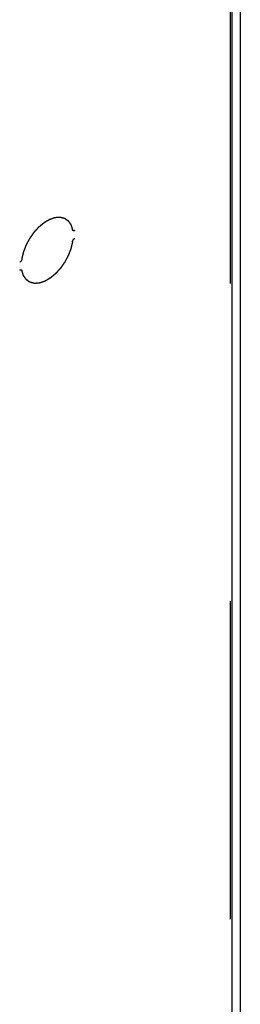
# Model space of a CAD drawing. Header units: inches. Extents: x 5 to 265, y 5 to 171.
# Tile 188 of 212: x 217.11 to 218.15, y 123.52 to 128.16. Entities that reach past the tile are written whole.
import ezdxf

# ---------------------------------------------------------------- set-up
doc = ezdxf.new("R2010")
doc.units = ezdxf.units.IN
doc.header["$LTSCALE"] = 14.96
doc.header["$MEASUREMENT"] = 0
doc.linetypes.add('HIDDEN', pattern=[0.2, 0.1, -0.1])
doc.layers.get('0').update_dxf_attribs({"linetype": 'CONTINUOUS'})
doc.layers.add('05_ALL_CURVES', color=7, linetype='CONTINUOUS')
doc.layers.add('DEFAULT_2', color=7, linetype='HIDDEN')

msp = doc.modelspace()

# ---------------------------------------------------------------- linework, layer by layer
at = {"color": 7, "linetype": 'Continuous'}
for p, q in [((218.1123, 71.1956), (218.1123, 137.3323)), ((218.15, 137.3515), (218.15, 71.2483))]:
    msp.add_line(p, q, dxfattribs=at)
at = {"layer": '05_ALL_CURVES', "color": 7, "linetype": 'HIDDEN'}
for points, knots in [([(217.1231, 127.0303), (217.1237, 127.0325), (217.1247, 127.0369), (217.1263, 127.0435), (217.1276, 127.0489), (217.1287, 127.0533), (217.1294, 127.0566), (217.1301, 127.0593), (217.1306, 127.0613), (217.1308, 127.0622), (217.1309, 127.0628), (217.1312, 127.0633), (217.1314, 127.064), (217.1318, 127.0651), (217.1324, 127.0665), (217.133, 127.0682), (217.1339, 127.0704), (217.1349, 127.0731), (217.1367, 127.0776), (217.1384, 127.082), (217.1401, 127.0864), (217.1414, 127.0897), (217.1423, 127.0922), (217.143, 127.0939), (217.1433, 127.0947), (217.1436, 127.0955), (217.1442, 127.0966), (217.1449, 127.0979), (217.1461, 127.1001), (217.1475, 127.1028), (217.1492, 127.106), (217.1515, 127.1102), (217.1544, 127.1156), (217.1569, 127.1204), (217.1587, 127.1236), (217.1594, 127.1249), (217.1599, 127.126), (217.1603, 127.1268), (217.1609, 127.1275), (217.1616, 127.1285), (217.1624, 127.1298), (217.1638, 127.1317), (217.1656, 127.1342), (217.1676, 127.1371), (217.1704, 127.1411), (217.1732, 127.145), (217.1759, 127.149), (217.1777, 127.1514), (217.1791, 127.1534), (217.1799, 127.1546), (217.1805, 127.1555), (217.1809, 127.156), (217.1813, 127.1564), (217.1818, 127.157), (217.1825, 127.1578), (217.1835, 127.1589), (217.1851, 127.1606), (217.187, 127.1627), (217.1894, 127.1653), (217.1925, 127.1687), (217.1957, 127.1722), (217.1988, 127.1756), (217.2008, 127.1777), (217.2021, 127.1792), (217.2029, 127.1801), (217.2034, 127.1806), (217.2038, 127.1811), (217.2041, 127.1814), (217.2044, 127.1816), (217.205, 127.1822), (217.2064, 127.1833), (217.2085, 127.185), (217.211, 127.1871), (217.2135, 127.1892), (217.2169, 127.192), (217.2202, 127.1947), (217.2232, 127.1971), (217.2249, 127.1985), (217.2261, 127.1996), (217.2272, 127.2004), (217.228, 127.2011), (217.2288, 127.2019), (217.2299, 127.2024), (217.2316, 127.2034), (217.2338, 127.2047), (217.2372, 127.2067), (217.2406, 127.2087), (217.2441, 127.2107), (217.2466, 127.2122), (217.2488, 127.2134), (217.2505, 127.2144), (217.2518, 127.2152), (217.2531, 127.2159), (217.2542, 127.2166), (217.255, 127.2168), (217.2558, 127.2171), (217.2569, 127.2174), (217.2581, 127.2179), (217.2598, 127.2184), (217.2628, 127.2194), (217.2661, 127.2205), (217.2695, 127.2217), (217.272, 127.2225), (217.2745, 127.2233), (217.2764, 127.224), (217.2777, 127.2244), (217.2782, 127.2246), (217.2786, 127.2247), (217.2789, 127.2248), (217.2792, 127.2249), (217.2796, 127.2249), (217.2801, 127.2249), (217.2809, 127.225), (217.2819, 127.225), (217.2831, 127.2251), (217.2847, 127.2252), (217.2875, 127.2254), (217.2907, 127.2256), (217.2939, 127.2258), (217.2963, 127.226), (217.2983, 127.2261), (217.2999, 127.2262), (217.3009, 127.2263), (217.3017, 127.2263), (217.3022, 127.2263), (217.3026, 127.2264), (217.3029, 127.2263), (217.3035, 127.2261), (217.3044, 127.2259), (217.3058, 127.2255), (217.3075, 127.2251), (217.3103, 127.2243), (217.3131, 127.2236), (217.3158, 127.2229), (217.3179, 127.2223), (217.3196, 127.2219), (217.321, 127.2215), (217.3219, 127.2213), (217.3226, 127.2211), (217.323, 127.221), (217.3233, 127.2208), (217.3236, 127.2206), (217.3241, 127.2202), (217.3248, 127.2197), (217.326, 127.2189), (217.3274, 127.2179), (217.3297, 127.2163), (217.332, 127.2146), (217.3343, 127.213), (217.3357, 127.212), (217.3369, 127.2112), (217.3377, 127.2106), (217.3385, 127.2101), (217.339, 127.2097), (217.3394, 127.2094), (217.3397, 127.2092), (217.34, 127.209), (217.3402, 127.2086), (217.3406, 127.2082), (217.341, 127.2076), (217.3415, 127.2068), (217.3424, 127.2056), (217.3434, 127.204), (217.3447, 127.2022), (217.346, 127.2004), (217.3473, 127.1985), (217.3486, 127.1967), (217.3497, 127.1952), (217.3505, 127.194), (217.3512, 127.193), (217.3517, 127.1923), (217.3521, 127.1917), (217.3524, 127.1913), (217.3526, 127.191), (217.3527, 127.1907), (217.3528, 127.1904), (217.353, 127.1898), (217.3533, 127.1889), (217.3537, 127.1877), (217.3542, 127.1861), (217.3549, 127.1841), (217.356, 127.1809), (217.3573, 127.1769), (217.3589, 127.1722), (217.36, 127.169), (217.3605, 127.1674)], [0, 0, 0, 0, 0.015625, 0.03125, 0.046875, 0.054688, 0.0625, 0.070312, 0.074219, 0.076172, 0.077148, 0.078125, 0.080078, 0.082031, 0.085938, 0.089844, 0.09375, 0.101562, 0.109375, 0.125, 0.132812, 0.140625, 0.148438, 0.150391, 0.152344, 0.154297, 0.15625, 0.160156, 0.164062, 0.171875, 0.179688, 0.1875, 0.203125, 0.21875, 0.222656, 0.226562, 0.228516, 0.230469, 0.232422, 0.234375, 0.238281, 0.242188, 0.25, 0.257812, 0.265625, 0.28125, 0.289062, 0.296875, 0.300781, 0.304688, 0.306641, 0.307617, 0.308594, 0.310547, 0.3125, 0.316406, 0.320312, 0.328125, 0.335938, 0.34375, 0.359375, 0.367188, 0.375, 0.378906, 0.380859, 0.382812, 0.383789, 0.384766, 0.385742, 0.386719, 0.390625, 0.398438, 0.40625, 0.414062, 0.421875, 0.4375, 0.445312, 0.449219, 0.453125, 0.457031, 0.458984, 0.460938, 0.464844, 0.46875, 0.476562, 0.484375, 0.5, 0.507812, 0.515625, 0.523438, 0.527344, 0.53125, 0.535156, 0.539062, 0.541016, 0.542969, 0.546875, 0.550781, 0.554688, 0.5625, 0.578125, 0.585938, 0.59375, 0.601562, 0.609375, 0.611328, 0.613281, 0.614258, 0.615234, 0.616211, 0.617188, 0.619141, 0.621094, 0.625, 0.628906, 0.632812, 0.640625, 0.65625, 0.664062, 0.671875, 0.679688, 0.683594, 0.6875, 0.689453, 0.691406, 0.692383, 0.693359, 0.695312, 0.699219, 0.703125, 0.710938, 0.71875, 0.734375, 0.742188, 0.75, 0.757812, 0.761719, 0.765625, 0.767578, 0.769531, 0.770508, 0.771484, 0.773438, 0.777344, 0.78125, 0.789062, 0.796875, 0.8125, 0.820312, 0.828125, 0.832031, 0.835938, 0.839844, 0.841797, 0.84375, 0.844727, 0.845703, 0.847656, 0.849609, 0.851562, 0.855469, 0.859375, 0.867188, 0.875, 0.882812, 0.890625, 0.898438, 0.90625, 0.910156, 0.914062, 0.917969, 0.919922, 0.921875, 0.922852, 0.923828, 0.924805, 0.925781, 0.929688, 0.933594, 0.9375, 0.945312, 0.953125, 0.96875, 0.984375, 1, 1, 1, 1]), ([(217.3716, 127.1634), (217.3713, 127.1632), (217.3706, 127.163), (217.3698, 127.1626), (217.3693, 127.1623), (217.3689, 127.1622), (217.3687, 127.1622), (217.3683, 127.1621), (217.3678, 127.162), (217.3674, 127.162), (217.367, 127.1619), (217.3667, 127.1618), (217.3664, 127.1619), (217.3659, 127.1619), (217.3654, 127.162), (217.3649, 127.1621), (217.3647, 127.1622), (217.3644, 127.1622), (217.3643, 127.1623), (217.3641, 127.1624), (217.3637, 127.1627), (217.3632, 127.1629), (217.3628, 127.1631), (217.3626, 127.1633), (217.3625, 127.1635), (217.3622, 127.1638), (217.362, 127.1641), (217.3617, 127.1645), (217.3615, 127.1647), (217.3614, 127.1649), (217.3612, 127.1652), (217.3611, 127.1657), (217.3608, 127.1665), (217.3606, 127.1671), (217.3605, 127.1674)], [0, 0, 0, 0, 0.0625, 0.125, 0.15625, 0.171875, 0.1875, 0.21875, 0.25, 0.28125, 0.3125, 0.328125, 0.34375, 0.375, 0.4375, 0.46875, 0.484375, 0.5, 0.515625, 0.53125, 0.5625, 0.625, 0.65625, 0.671875, 0.6875, 0.71875, 0.75, 0.78125, 0.8125, 0.828125, 0.84375, 0.875, 0.9375, 1, 1, 1, 1]), ([(217.3605, 127.1099), (217.3606, 127.1103), (217.3608, 127.1111), (217.3611, 127.1121), (217.3612, 127.1128), (217.3613, 127.1132), (217.3616, 127.1139), (217.362, 127.1148), (217.3624, 127.1157), (217.3626, 127.1163), (217.3628, 127.1167), (217.3632, 127.1174), (217.3636, 127.1182), (217.3641, 127.119), (217.3644, 127.1196), (217.3648, 127.1201), (217.3654, 127.1208), (217.3659, 127.1215), (217.3664, 127.1222), (217.3667, 127.1225), (217.3671, 127.1229), (217.3678, 127.1236), (217.3685, 127.1243), (217.3689, 127.1247), (217.3692, 127.125), (217.3698, 127.1254), (217.3706, 127.126), (217.3713, 127.1264), (217.3716, 127.1266)], [0, 0, 0, 0, 0.0625, 0.125, 0.15625, 0.171875, 0.1875, 0.25, 0.3125, 0.328125, 0.34375, 0.375, 0.4375, 0.46875, 0.5, 0.53125, 0.5625, 0.625, 0.65625, 0.671875, 0.6875, 0.75, 0.8125, 0.828125, 0.84375, 0.875, 0.9375, 1, 1, 1, 1]), ([(217.3605, 127.1099), (217.36, 127.1077), (217.3589, 127.1033), (217.3573, 127.0967), (217.356, 127.0912), (217.355, 127.0869), (217.3542, 127.0836), (217.3535, 127.0808), (217.3531, 127.0789), (217.3528, 127.078), (217.3527, 127.0774), (217.3525, 127.0769), (217.3522, 127.0762), (217.3518, 127.0751), (217.3513, 127.0737), (217.3506, 127.072), (217.3498, 127.0698), (217.3487, 127.067), (217.347, 127.0626), (217.3453, 127.0582), (217.3436, 127.0538), (217.3423, 127.0505), (217.3413, 127.048), (217.3407, 127.0463), (217.3404, 127.0455), (217.34, 127.0446), (217.3394, 127.0436), (217.3387, 127.0422), (217.3376, 127.0401), (217.3361, 127.0374), (217.3344, 127.0342), (217.3321, 127.03), (217.3293, 127.0246), (217.3267, 127.0198), (217.325, 127.0166), (217.3243, 127.0153), (217.3237, 127.0142), (217.3233, 127.0134), (217.3228, 127.0126), (217.3221, 127.0117), (217.3212, 127.0104), (217.3198, 127.0085), (217.3181, 127.006), (217.316, 127.003), (217.3132, 126.9991), (217.3105, 126.9952), (217.3077, 126.9912), (217.306, 126.9888), (217.3046, 126.9868), (217.3037, 126.9856), (217.3031, 126.9847), (217.3028, 126.9842), (217.3024, 126.9838), (217.3019, 126.9832), (217.3011, 126.9824), (217.3001, 126.9813), (217.2985, 126.9796), (217.2966, 126.9774), (217.2942, 126.9749), (217.2911, 126.9714), (217.288, 126.968), (217.2848, 126.9646), (217.2829, 126.9624), (217.2815, 126.9609), (217.2807, 126.9601), (217.2802, 126.9595), (217.2798, 126.9591), (217.2795, 126.9588), (217.2792, 126.9585), (217.2786, 126.958), (217.2772, 126.9569), (217.2751, 126.9552), (217.2726, 126.9531), (217.2701, 126.951), (217.2667, 126.9482), (217.2634, 126.9455), (217.2605, 126.943), (217.2588, 126.9416), (217.2575, 126.9406), (217.2565, 126.9397), (217.2556, 126.9391), (217.2548, 126.9383), (217.2537, 126.9377), (217.252, 126.9367), (217.2499, 126.9355), (217.2464, 126.9335), (217.243, 126.9315), (217.2396, 126.9295), (217.237, 126.928), (217.2348, 126.9268), (217.2331, 126.9258), (217.2318, 126.925), (217.2305, 126.9243), (217.2295, 126.9236), (217.2286, 126.9234), (217.2278, 126.9231), (217.2267, 126.9227), (217.2255, 126.9223), (217.2238, 126.9218), (217.2209, 126.9208), (217.2175, 126.9197), (217.2141, 126.9185), (217.2116, 126.9177), (217.2091, 126.9168), (217.2072, 126.9162), (217.206, 126.9158), (217.2054, 126.9156), (217.205, 126.9155), (217.2047, 126.9153), (217.2044, 126.9153), (217.204, 126.9153), (217.2035, 126.9153), (217.2027, 126.9152), (217.2017, 126.9152), (217.2005, 126.9151), (217.1989, 126.915), (217.1961, 126.9148), (217.1929, 126.9146), (217.1897, 126.9144), (217.1873, 126.9142), (217.1854, 126.9141), (217.1838, 126.914), (217.1828, 126.9139), (217.182, 126.9139), (217.1815, 126.9139), (217.1811, 126.9138), (217.1807, 126.9139), (217.1801, 126.9141), (217.1793, 126.9143), (217.1779, 126.9147), (217.1761, 126.9151), (217.1734, 126.9159), (217.1706, 126.9166), (217.1678, 126.9173), (217.1657, 126.9179), (217.164, 126.9183), (217.1626, 126.9187), (217.1617, 126.9189), (217.161, 126.9191), (217.1606, 126.9192), (217.1603, 126.9194), (217.16, 126.9196), (217.1595, 126.92), (217.1588, 126.9205), (217.1577, 126.9213), (217.1562, 126.9223), (217.1539, 126.9239), (217.1516, 126.9256), (217.1493, 126.9272), (217.1479, 126.9282), (217.1468, 126.929), (217.1459, 126.9296), (217.1452, 126.9301), (217.1446, 126.9305), (217.1442, 126.9308), (217.144, 126.931), (217.1437, 126.9312), (217.1434, 126.9316), (217.1431, 126.932), (217.1426, 126.9326), (217.1421, 126.9334), (217.1413, 126.9346), (217.1402, 126.9361), (217.1389, 126.938), (217.1376, 126.9398), (217.1363, 126.9416), (217.135, 126.9435), (217.134, 126.945), (217.1331, 126.9462), (217.1325, 126.9471), (217.1319, 126.9479), (217.1315, 126.9485), (217.1312, 126.9489), (217.131, 126.9492), (217.1309, 126.9495), (217.1308, 126.9498), (217.1306, 126.9504), (217.1303, 126.9513), (217.1299, 126.9525), (217.1294, 126.9541), (217.1287, 126.9561), (217.1277, 126.9593), (217.1263, 126.9632), (217.1247, 126.968), (217.1237, 126.9712), (217.1231, 126.9728)], [0, 0, 0, 0, 0.015625, 0.03125, 0.046875, 0.054688, 0.0625, 0.070312, 0.074219, 0.076172, 0.077148, 0.078125, 0.080078, 0.082031, 0.085938, 0.089844, 0.09375, 0.101562, 0.109375, 0.125, 0.132812, 0.140625, 0.148438, 0.150391, 0.152344, 0.154297, 0.15625, 0.160156, 0.164062, 0.171875, 0.179688, 0.1875, 0.203125, 0.21875, 0.222656, 0.226562, 0.228516, 0.230469, 0.232422, 0.234375, 0.238281, 0.242188, 0.25, 0.257812, 0.265625, 0.28125, 0.289062, 0.296875, 0.300781, 0.304688, 0.306641, 0.307617, 0.308594, 0.310547, 0.3125, 0.316406, 0.320312, 0.328125, 0.335938, 0.34375, 0.359375, 0.367188, 0.375, 0.378906, 0.380859, 0.382812, 0.383789, 0.384766, 0.385742, 0.386719, 0.390625, 0.398438, 0.40625, 0.414062, 0.421875, 0.4375, 0.445312, 0.449219, 0.453125, 0.457031, 0.458984, 0.460938, 0.464844, 0.46875, 0.476562, 0.484375, 0.5, 0.507812, 0.515625, 0.523438, 0.527344, 0.53125, 0.535156, 0.539062, 0.541016, 0.542969, 0.546875, 0.550781, 0.554688, 0.5625, 0.578125, 0.585938, 0.59375, 0.601562, 0.609375, 0.611328, 0.613281, 0.614258, 0.615234, 0.616211, 0.617188, 0.619141, 0.621094, 0.625, 0.628906, 0.632812, 0.640625, 0.65625, 0.664062, 0.671875, 0.679688, 0.683594, 0.6875, 0.689453, 0.691406, 0.692383, 0.693359, 0.695312, 0.699219, 0.703125, 0.710938, 0.71875, 0.734375, 0.742188, 0.75, 0.757812, 0.761719, 0.765625, 0.767578, 0.769531, 0.770508, 0.771484, 0.773438, 0.777344, 0.78125, 0.789062, 0.796875, 0.8125, 0.820312, 0.828125, 0.832031, 0.835938, 0.839844, 0.841797, 0.84375, 0.844727, 0.845703, 0.847656, 0.849609, 0.851562, 0.855469, 0.859375, 0.867188, 0.875, 0.882812, 0.890625, 0.898438, 0.90625, 0.910156, 0.914062, 0.917969, 0.919922, 0.921875, 0.922852, 0.923828, 0.924805, 0.925781, 0.929688, 0.933594, 0.9375, 0.945312, 0.953125, 0.96875, 0.984375, 1, 1, 1, 1]), ([(217.1231, 127.0303), (217.123, 127.0299), (217.1228, 127.0291), (217.1226, 127.0281), (217.1224, 127.0274), (217.1223, 127.0269), (217.122, 127.0263), (217.1217, 127.0254), (217.1213, 127.0245), (217.121, 127.0239), (217.1208, 127.0235), (217.1204, 127.0228), (217.12, 127.022), (217.1195, 127.0212), (217.1192, 127.0206), (217.1188, 127.0201), (217.1183, 127.0194), (217.1177, 127.0187), (217.1172, 127.018), (217.117, 127.0177), (217.1165, 127.0173), (217.1158, 127.0166), (217.1152, 127.0159), (217.1147, 127.0154), (217.1144, 127.0152), (217.1138, 127.0148), (217.113, 127.0142), (217.1124, 127.0138), (217.1121, 127.0135)], [0, 0, 0, 0, 0.0625, 0.125, 0.15625, 0.171875, 0.1875, 0.25, 0.3125, 0.328125, 0.34375, 0.375, 0.4375, 0.46875, 0.5, 0.53125, 0.5625, 0.625, 0.65625, 0.671875, 0.6875, 0.75, 0.8125, 0.828125, 0.84375, 0.875, 0.9375, 1, 1, 1, 1]), ([(217.1121, 126.9768), (217.1124, 126.9769), (217.113, 126.9772), (217.1138, 126.9776), (217.1144, 126.9778), (217.1147, 126.978), (217.115, 126.978), (217.1154, 126.9781), (217.1158, 126.9781), (217.1163, 126.9782), (217.1166, 126.9783), (217.1169, 126.9783), (217.1172, 126.9783), (217.1177, 126.9782), (217.1182, 126.9782), (217.1187, 126.9781), (217.119, 126.978), (217.1192, 126.978), (217.1193, 126.9779), (217.1196, 126.9778), (217.12, 126.9775), (217.1204, 126.9773), (217.1208, 126.977), (217.121, 126.9769), (217.1212, 126.9767), (217.1214, 126.9764), (217.1216, 126.9761), (217.1219, 126.9757), (217.1221, 126.9755), (217.1223, 126.9752), (217.1224, 126.975), (217.1226, 126.9744), (217.1228, 126.9737), (217.123, 126.9731), (217.1231, 126.9728)], [0, 0, 0, 0, 0.0625, 0.125, 0.15625, 0.171875, 0.1875, 0.21875, 0.25, 0.28125, 0.3125, 0.328125, 0.34375, 0.375, 0.4375, 0.46875, 0.484375, 0.5, 0.515625, 0.53125, 0.5625, 0.625, 0.65625, 0.671875, 0.6875, 0.71875, 0.75, 0.78125, 0.8125, 0.828125, 0.84375, 0.875, 0.9375, 1, 1, 1, 1])]:
    msp.add_open_spline(points, degree=3, knots=knots, dxfattribs=at)
at = {"layer": 'DEFAULT_2', "color": 7, "linetype": 'HIDDEN'}
msp.add_line((218.103, 137.385), (218.103, 71.2483), dxfattribs=at)

doc.saveas('drawing.dxf')
